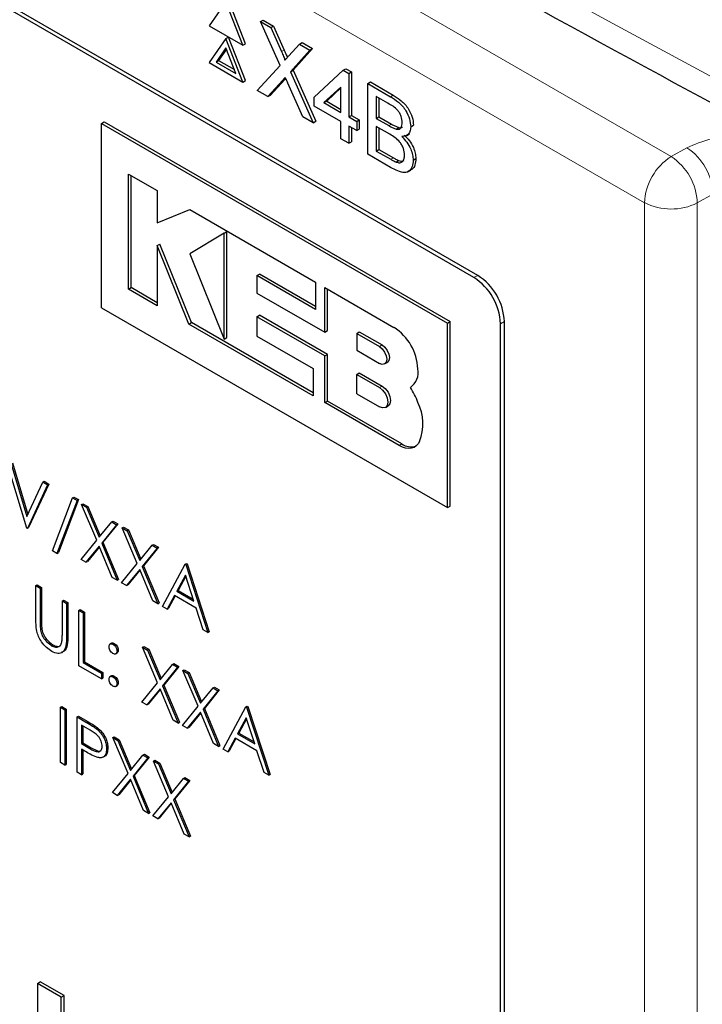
# Paper-space layout 'Blatt2' of a CAD drawing. Header units: millimetres. Extents: x 5 to 418, y 2 to 292.
# Tile 25 of 66: x 102 to 109, y 183 to 194. Entities that reach past the tile are written whole.
import ezdxf

# ---------------------------------------------------------------- set-up
doc = ezdxf.new("R2010")
doc.units = ezdxf.units.MM

psp = doc.layouts.new('Blatt2')

# ---------------------------------------------------------------- linework, layer by layer
at = {"color": 7, "linetype": 'Continuous', "lineweight": 18}
for p, q in [((90.762, 202.499), (108.59, 192.206)), ((108.308, 191.716), (90.479, 202.009)), ((104.451, 193.321), (104.479, 193.337)), ((104.459, 193.013), (104.488, 193.03)), ((105.609, 192.842), (105.637, 192.859)), ((105.591, 192.535), (105.62, 192.551)), ((108.59, 192.206), (108.757, 192.299)), ((105.611, 192.177), (105.639, 192.193)), ((109.035, 191.807), (108.868, 191.714)), ((108.308, 164.389), (108.308, 191.716)), ((108.868, 191.714), (108.868, 164.386)), ((106.494, 190.92), (106.535, 190.943)), ((106.777, 190.43), (106.818, 190.453)), ((105.491, 190.187), (105.519, 190.204)), ((105.491, 189.751), (105.519, 189.767)), ((105.699, 189.136), (105.728, 189.152)), ((101.886, 187.268), (101.9, 187.276)), ((102.166, 187.103), (102.181, 187.111)), ((102.377, 186.193), (102.391, 186.202)), ((102.412, 185.916), (102.426, 185.924))]:
    psp.add_line(p, q, dxfattribs=at)
at = {"color": 7, "linetype": 'Continuous', "lineweight": 25}
for p, q in [((106.535, 190.943), (92.251, 199.189)), ((106.494, 190.92), (92.352, 199.084)), ((103.86, 193.852), (103.68, 193.596)), ((104.04, 193.389), (103.86, 193.852)), ((104.068, 193.405), (103.888, 193.868)), ((103.68, 193.596), (104.04, 193.389)), ((104.227, 193.64), (104.255, 193.657)), ((104.434, 193.174), (104.227, 193.64)), ((104.227, 193.64), (104.337, 193.576)), ((104.255, 193.657), (104.366, 193.593)), ((104.337, 193.576), (104.366, 193.593)), ((104.366, 193.593), (104.479, 193.337)), ((104.337, 193.576), (104.451, 193.321)), ((103.86, 193.46), (103.68, 193.204)), ((103.86, 193.46), (103.888, 193.476)), ((104.04, 192.997), (103.86, 193.46)), ((104.068, 193.013), (103.888, 193.476)), ((104.04, 193.389), (104.068, 193.405)), ((104.527, 193.277), (104.64, 193.402)), ((104.64, 193.402), (104.668, 193.418)), ((104.64, 193.402), (104.752, 193.337)), ((104.668, 193.418), (104.781, 193.353)), ((103.86, 193.362), (103.754, 193.211)), ((103.866, 193.347), (103.782, 193.227)), ((103.966, 193.088), (103.86, 193.362)), ((104.752, 193.337), (104.545, 193.108)), ((104.781, 193.353), (104.573, 193.125)), ((104.752, 193.337), (104.781, 193.353)), ((103.68, 193.204), (104.04, 192.997)), ((103.754, 193.211), (103.782, 193.227)), ((103.754, 193.211), (103.966, 193.088)), ((103.782, 193.227), (103.95, 193.131)), ((104.193, 192.908), (104.434, 193.174)), ((104.545, 193.108), (104.573, 193.125)), ((104.545, 193.108), (104.786, 192.566)), ((104.573, 193.125), (104.814, 192.583)), ((104.798, 192.838), (105.107, 193.123)), ((105.107, 193.123), (105.135, 193.139)), ((105.107, 193.123), (105.165, 193.089)), ((105.135, 193.139), (105.194, 193.105)), ((105.165, 193.089), (105.194, 193.105)), ((105.165, 193.089), (105.165, 192.627)), ((105.194, 193.105), (105.194, 192.643)), ((104.04, 192.997), (104.068, 193.013)), ((104.459, 193.013), (104.305, 192.844)), ((104.488, 193.03), (104.334, 192.86)), ((104.494, 193.037), (104.488, 193.03)), ((104.675, 192.63), (104.517, 192.987)), ((105.366, 192.983), (105.394, 192.999)), ((105.366, 192.232), (105.366, 192.983)), ((105.366, 192.983), (105.609, 192.842)), ((105.394, 192.999), (105.637, 192.859)), ((104.305, 192.844), (104.193, 192.908)), ((104.305, 192.844), (104.334, 192.86)), ((105.082, 192.945), (104.901, 192.779)), ((105.082, 192.936), (104.93, 192.795)), ((105.082, 192.675), (105.082, 192.945)), ((104.798, 192.742), (104.798, 192.838)), ((104.901, 192.779), (104.93, 192.795)), ((104.901, 192.779), (105.082, 192.675)), ((104.93, 192.795), (105.082, 192.707)), ((105.581, 192.772), (105.457, 192.843)), ((105.457, 192.843), (105.457, 192.612)), ((105.486, 192.827), (105.486, 192.628)), ((105.082, 192.578), (104.798, 192.742)), ((105.165, 192.627), (105.194, 192.643)), ((105.194, 192.643), (105.277, 192.595)), ((102.536, 192.558), (102.565, 192.575)), ((102.536, 190.599), (102.536, 192.558)), ((102.536, 192.558), (106.213, 190.436)), ((102.565, 192.575), (106.242, 190.452)), ((104.786, 192.566), (104.675, 192.63)), ((104.786, 192.566), (104.814, 192.583)), ((105.082, 192.395), (105.082, 192.578)), ((105.165, 192.627), (105.249, 192.578)), ((105.249, 192.578), (105.277, 192.595)), ((105.249, 192.578), (105.249, 192.482)), ((105.277, 192.595), (105.277, 192.498)), ((105.457, 192.612), (105.486, 192.628)), ((105.457, 192.612), (105.591, 192.535)), ((105.486, 192.628), (105.62, 192.551)), ((105.824, 192.523), (105.853, 192.54)), ((105.249, 192.482), (105.165, 192.53)), ((105.165, 192.53), (105.165, 192.347)), ((105.194, 192.514), (105.194, 192.364)), ((105.249, 192.482), (105.277, 192.498)), ((105.601, 192.443), (105.457, 192.525)), ((105.457, 192.525), (105.457, 192.265)), ((105.486, 192.509), (105.486, 192.282)), ((105.67, 192.498), (105.698, 192.515)), ((105.777, 192.427), (105.809, 192.446)), ((105.165, 192.347), (105.082, 192.395)), ((105.165, 192.347), (105.194, 192.364)), ((105.61, 192.091), (105.366, 192.232)), ((105.457, 192.265), (105.486, 192.282)), ((105.457, 192.265), (105.611, 192.177)), ((105.486, 192.282), (105.639, 192.193)), ((105.667, 192.148), (105.695, 192.164)), ((105.849, 192.168), (105.878, 192.184)), ((102.823, 192.02), (103.129, 191.844)), ((102.823, 190.797), (102.823, 192.02)), ((105.794, 192.044), (105.825, 192.062)), ((102.851, 190.813), (102.851, 192.004)), ((103.129, 191.844), (103.129, 191.501)), ((103.129, 191.501), (103.477, 191.642)), ((103.477, 191.642), (104.813, 190.871)), ((103.842, 191.393), (103.477, 191.171)), ((103.842, 191.393), (103.87, 191.41)), ((103.842, 190.267), (103.842, 191.393)), ((103.87, 190.283), (103.87, 191.41)), ((103.128, 191.26), (103.157, 191.276)), ((103.128, 191.26), (103.128, 190.62)), ((103.465, 190.426), (103.128, 191.26)), ((103.494, 190.442), (103.157, 191.276)), ((103.477, 191.171), (103.842, 190.267)), ((104.188, 190.941), (104.217, 190.958)), ((104.188, 190.941), (104.188, 190.756)), ((104.813, 190.581), (104.188, 190.941)), ((104.813, 190.614), (104.217, 190.958)), ((104.813, 190.871), (104.813, 190.581)), ((102.823, 190.797), (102.851, 190.813)), ((103.128, 190.62), (102.823, 190.797)), ((103.128, 190.653), (102.851, 190.813)), ((104.909, 190.34), (104.909, 190.816)), ((104.909, 190.816), (105.645, 190.391)), ((104.938, 190.356), (104.938, 190.799)), ((104.188, 190.756), (104.909, 190.34)), ((102.536, 190.599), (106.213, 188.476)), ((104.189, 190.503), (104.217, 190.519)), ((104.189, 190.503), (104.189, 190.298)), ((104.909, 190.087), (104.189, 190.503)), ((104.938, 190.103), (104.217, 190.519)), ((106.213, 190.436), (106.242, 190.452)), ((106.242, 188.492), (106.242, 190.452)), ((106.818, 177.225), (106.818, 190.453)), ((103.465, 190.426), (103.494, 190.442)), ((104.788, 189.662), (103.465, 190.426)), ((104.788, 189.695), (103.494, 190.442)), ((104.909, 190.34), (104.938, 190.356)), ((105.249, 190.327), (105.277, 190.343)), ((105.277, 190.343), (105.519, 190.204)), ((106.213, 188.476), (106.213, 190.436)), ((106.777, 177.365), (106.777, 190.43)), ((103.842, 190.267), (103.87, 190.283)), ((104.189, 190.298), (104.788, 189.952)), ((105.249, 190.327), (105.249, 190.148)), ((105.249, 190.327), (105.491, 190.187)), ((105.249, 190.148), (105.491, 190.008)), ((104.909, 190.087), (104.938, 190.103)), ((104.909, 189.592), (104.909, 190.087)), ((104.938, 189.608), (104.938, 190.103)), ((104.788, 189.952), (104.788, 189.662)), ((105.546, 190.002), (105.574, 190.019)), ((105.249, 189.891), (105.277, 189.907)), ((105.249, 189.686), (105.249, 189.891)), ((105.249, 189.891), (105.491, 189.751)), ((105.277, 189.907), (105.519, 189.767)), ((105.82, 189.752), (105.821, 189.753)), ((104.909, 189.592), (104.938, 189.608)), ((105.728, 189.152), (104.938, 189.608)), ((105.249, 189.686), (105.491, 189.546)), ((105.699, 189.136), (104.909, 189.592)), ((105.554, 189.54), (105.582, 189.556)), ((101.742, 188.258), (101.527, 188.971)), ((101.576, 188.942), (101.745, 188.381)), ((101.59, 188.951), (101.755, 188.403)), ((101.745, 188.381), (101.915, 188.746)), ((101.964, 188.718), (101.749, 188.255)), ((101.978, 188.726), (101.763, 188.263)), ((101.915, 188.746), (101.929, 188.755)), ((101.915, 188.746), (101.964, 188.718)), ((101.929, 188.755), (101.978, 188.726)), ((101.964, 188.718), (101.978, 188.726)), ((102.016, 188.017), (102.229, 188.58)), ((102.291, 188.561), (102.079, 187.998)), ((102.229, 188.58), (102.243, 188.588)), ((102.229, 188.58), (102.277, 188.552)), ((102.243, 188.588), (102.291, 188.561)), ((102.277, 188.552), (102.291, 188.561)), ((102.277, 188.552), (102.064, 187.989)), ((102.326, 188.509), (102.34, 188.517)), ((102.326, 188.509), (102.379, 188.479)), ((102.486, 188.129), (102.326, 188.509)), ((102.34, 188.517), (102.393, 188.487)), ((102.379, 188.479), (102.393, 188.487)), ((102.379, 188.479), (102.512, 188.161)), ((102.393, 188.487), (102.524, 188.175)), ((106.213, 188.476), (106.242, 188.492)), ((101.749, 188.255), (101.742, 188.258)), ((101.749, 188.255), (101.763, 188.263)), ((102.512, 188.161), (102.646, 188.325)), ((102.698, 188.294), (102.539, 188.098)), ((102.712, 188.302), (102.553, 188.107)), ((102.646, 188.325), (102.66, 188.333)), ((102.646, 188.325), (102.698, 188.294)), ((102.66, 188.333), (102.712, 188.302)), ((102.698, 188.294), (102.712, 188.302)), ((102.757, 188.26), (102.771, 188.269)), ((102.757, 188.26), (102.81, 188.23)), ((102.917, 187.88), (102.757, 188.26)), ((102.771, 188.269), (102.824, 188.238)), ((102.81, 188.23), (102.824, 188.238)), ((102.81, 188.23), (102.943, 187.913)), ((102.824, 188.238), (102.955, 187.927)), ((102.32, 187.925), (102.486, 188.129)), ((102.512, 188.066), (102.372, 187.895)), ((102.515, 188.06), (102.387, 187.903)), ((102.652, 187.733), (102.512, 188.066)), ((102.539, 188.098), (102.553, 188.107)), ((102.539, 188.098), (102.705, 187.703)), ((102.553, 188.107), (102.719, 187.711)), ((102.943, 187.913), (103.076, 188.076)), ((103.129, 188.046), (102.97, 187.85)), ((103.143, 188.054), (102.984, 187.858)), ((103.076, 188.076), (103.091, 188.084)), ((103.076, 188.076), (103.129, 188.046)), ((103.091, 188.084), (103.143, 188.054)), ((103.129, 188.046), (103.143, 188.054)), ((102.064, 187.989), (102.016, 188.017)), ((102.064, 187.989), (102.079, 187.998)), ((102.372, 187.895), (102.32, 187.925)), ((102.372, 187.895), (102.387, 187.903)), ((102.751, 187.676), (102.917, 187.88)), ((102.97, 187.85), (102.984, 187.858)), ((102.97, 187.85), (103.136, 187.454)), ((102.984, 187.858), (103.15, 187.462)), ((103.185, 187.426), (103.426, 187.874)), ((103.426, 187.874), (103.44, 187.882)), ((103.426, 187.874), (103.433, 187.87)), ((103.433, 187.87), (103.447, 187.879)), ((103.433, 187.87), (103.668, 187.147)), ((103.44, 187.882), (103.447, 187.879)), ((103.447, 187.879), (103.682, 187.155)), ((102.705, 187.703), (102.652, 187.733)), ((102.943, 187.817), (102.803, 187.646)), ((102.946, 187.811), (102.817, 187.654)), ((103.083, 187.484), (102.943, 187.817)), ((103.429, 187.758), (103.337, 187.587)), ((103.433, 187.747), (103.351, 187.595)), ((103.519, 187.482), (103.429, 187.758)), ((101.84, 187.647), (101.854, 187.655)), ((101.84, 187.647), (101.886, 187.62)), ((101.84, 187.292), (101.84, 187.647)), ((101.854, 187.655), (101.9, 187.628)), ((101.886, 187.62), (101.9, 187.628)), ((101.886, 187.62), (101.886, 187.268)), ((101.9, 187.628), (101.9, 187.276)), ((102.705, 187.703), (102.719, 187.711)), ((102.803, 187.646), (102.751, 187.676)), ((102.803, 187.646), (102.817, 187.654)), ((103.312, 187.541), (103.234, 187.397)), ((103.319, 187.536), (103.249, 187.405)), ((103.543, 187.407), (103.312, 187.541)), ((103.337, 187.587), (103.351, 187.595)), ((103.337, 187.587), (103.519, 187.482)), ((103.351, 187.595), (103.512, 187.502)), ((102.121, 187.485), (102.135, 187.493)), ((102.121, 187.485), (102.166, 187.458)), ((102.121, 187.132), (102.121, 187.485)), ((102.135, 187.493), (102.181, 187.466)), ((102.166, 187.458), (102.181, 187.466)), ((102.166, 187.458), (102.166, 187.103)), ((102.181, 187.466), (102.181, 187.111)), ((103.136, 187.454), (103.083, 187.484)), ((103.136, 187.454), (103.15, 187.462)), ((103.234, 187.397), (103.185, 187.426)), ((102.297, 187.383), (102.311, 187.391)), ((102.297, 187.383), (102.343, 187.357)), ((102.297, 186.795), (102.297, 187.383)), ((102.311, 187.391), (102.357, 187.365)), ((102.343, 187.357), (102.357, 187.365)), ((102.343, 187.357), (102.343, 186.829)), ((102.357, 187.365), (102.357, 186.837)), ((103.234, 187.397), (103.249, 187.405)), ((103.618, 187.176), (103.543, 187.407)), ((101.888, 187.189), (101.902, 187.197)), ((103.668, 187.147), (103.618, 187.176)), ((103.668, 187.147), (103.682, 187.155)), ((102.006, 187.008), (102.02, 187.017)), ((102.645, 187.035), (102.628, 187.025)), ((102.659, 187.023), (102.673, 187.031)), ((102.972, 186.993), (102.987, 187.001)), ((102.972, 186.993), (103.025, 186.962)), ((103.132, 186.613), (102.972, 186.993)), ((102.987, 187.001), (103.039, 186.971)), ((102.687, 186.921), (102.705, 186.931)), ((102.702, 186.95), (102.716, 186.958)), ((103.025, 186.962), (103.039, 186.971)), ((103.025, 186.962), (103.159, 186.645)), ((103.039, 186.971), (103.17, 186.659)), ((102.538, 186.656), (102.297, 186.795)), ((102.343, 186.829), (102.357, 186.837)), ((102.343, 186.829), (102.538, 186.716)), ((102.357, 186.837), (102.553, 186.724)), ((103.159, 186.645), (103.292, 186.809)), ((103.359, 186.786), (103.199, 186.59)), ((103.292, 186.809), (103.306, 186.817)), ((103.292, 186.809), (103.345, 186.778)), ((103.306, 186.817), (103.359, 186.786)), ((103.345, 186.778), (103.359, 186.786)), ((102.538, 186.716), (102.553, 186.724)), ((102.538, 186.716), (102.538, 186.656)), ((102.553, 186.724), (102.553, 186.664)), ((102.645, 186.689), (102.627, 186.678)), ((102.659, 186.676), (102.673, 186.684)), ((103.345, 186.778), (103.185, 186.582)), ((103.403, 186.744), (103.417, 186.752)), ((103.403, 186.744), (103.456, 186.714)), ((103.563, 186.364), (103.403, 186.744)), ((103.417, 186.752), (103.47, 186.722)), ((103.456, 186.714), (103.47, 186.722)), ((103.456, 186.714), (103.589, 186.396)), ((103.47, 186.722), (103.601, 186.411)), ((102.538, 186.656), (102.553, 186.664)), ((102.687, 186.574), (102.705, 186.584)), ((102.702, 186.603), (102.716, 186.611)), ((102.966, 186.409), (103.132, 186.613)), ((103.185, 186.582), (103.199, 186.59)), ((103.185, 186.582), (103.351, 186.186)), ((103.199, 186.59), (103.365, 186.195)), ((103.159, 186.55), (103.019, 186.378)), ((103.161, 186.544), (103.033, 186.386)), ((103.298, 186.217), (103.159, 186.55)), ((103.589, 186.396), (103.723, 186.56)), ((103.775, 186.529), (103.616, 186.333)), ((103.789, 186.538), (103.63, 186.342)), ((103.723, 186.56), (103.737, 186.568)), ((103.723, 186.56), (103.775, 186.529)), ((103.737, 186.568), (103.789, 186.538)), ((103.775, 186.529), (103.789, 186.538)), ((103.019, 186.378), (102.966, 186.409)), ((103.019, 186.378), (103.033, 186.386)), ((103.397, 186.16), (103.563, 186.364)), ((104.072, 186.358), (104.086, 186.366)), ((104.086, 186.366), (104.093, 186.362)), ((102.101, 186.353), (102.115, 186.361)), ((102.101, 186.353), (102.147, 186.326)), ((102.101, 185.765), (102.101, 186.353)), ((102.115, 186.361), (102.161, 186.335)), ((102.147, 186.326), (102.161, 186.335)), ((102.147, 186.326), (102.147, 185.738)), ((102.161, 186.335), (102.161, 185.747)), ((102.277, 186.251), (102.291, 186.259)), ((102.291, 186.259), (102.391, 186.202)), ((103.589, 186.301), (103.449, 186.13)), ((103.592, 186.295), (103.464, 186.138)), ((103.729, 185.968), (103.589, 186.301)), ((103.616, 186.333), (103.63, 186.342)), ((103.616, 186.333), (103.782, 185.938)), ((103.63, 186.342), (103.796, 185.946)), ((103.831, 185.909), (104.072, 186.358)), ((104.072, 186.358), (104.079, 186.354)), ((104.079, 186.354), (104.093, 186.362)), ((104.079, 186.354), (104.314, 185.631)), ((104.093, 186.362), (104.328, 185.639)), ((102.277, 186.251), (102.377, 186.193)), ((102.277, 185.663), (102.277, 186.251)), ((102.416, 186.111), (102.323, 186.164)), ((102.323, 186.164), (102.323, 185.968)), ((102.337, 186.156), (102.337, 185.977)), ((103.351, 186.186), (103.298, 186.217)), ((103.351, 186.186), (103.365, 186.195)), ((103.449, 186.13), (103.397, 186.16)), ((104.075, 186.242), (103.983, 186.07)), ((104.079, 186.23), (103.997, 186.079)), ((104.165, 185.965), (104.075, 186.242)), ((102.493, 186.118), (102.507, 186.126)), ((103.449, 186.13), (103.464, 186.138)), ((103.983, 186.07), (103.997, 186.079)), ((103.983, 186.07), (104.165, 185.965)), ((103.997, 186.079), (104.158, 185.985)), ((102.323, 185.968), (102.337, 185.977)), ((102.323, 185.968), (102.412, 185.916)), ((102.337, 185.977), (102.426, 185.924)), ((102.659, 186.031), (102.673, 186.039)), ((102.659, 186.031), (102.712, 186)), ((102.819, 185.65), (102.659, 186.031)), ((102.673, 186.039), (102.726, 186.008)), ((102.712, 186), (102.726, 186.008)), ((102.712, 186), (102.845, 185.683)), ((102.726, 186.008), (102.857, 185.697)), ((103.782, 185.938), (103.729, 185.968)), ((103.782, 185.938), (103.796, 185.946)), ((103.958, 186.024), (103.881, 185.881)), ((103.966, 186.02), (103.895, 185.889)), ((104.189, 185.891), (103.958, 186.024)), ((102.359, 185.887), (102.323, 185.908)), ((102.323, 185.908), (102.323, 185.637)), ((102.337, 185.9), (102.337, 185.645)), ((102.591, 185.912), (102.605, 185.921)), ((102.845, 185.683), (102.978, 185.846)), ((102.978, 185.846), (102.993, 185.854)), ((102.978, 185.846), (103.031, 185.816)), ((102.993, 185.854), (103.045, 185.824)), ((103.881, 185.881), (103.831, 185.909)), ((103.881, 185.881), (103.895, 185.889)), ((104.264, 185.659), (104.189, 185.891)), ((102.147, 185.738), (102.101, 185.765)), ((102.147, 185.738), (102.161, 185.747)), ((102.553, 185.824), (102.571, 185.834)), ((103.031, 185.816), (102.872, 185.62)), ((103.045, 185.824), (102.886, 185.628)), ((103.031, 185.816), (103.045, 185.824)), ((103.09, 185.782), (103.104, 185.79)), ((103.09, 185.782), (103.143, 185.751)), ((103.25, 185.402), (103.09, 185.782)), ((103.104, 185.79), (103.157, 185.76)), ((103.143, 185.751), (103.157, 185.76)), ((103.143, 185.751), (103.276, 185.434)), ((103.157, 185.76), (103.288, 185.448)), ((102.323, 185.637), (102.277, 185.663)), ((102.323, 185.637), (102.337, 185.645)), ((102.653, 185.446), (102.819, 185.65)), ((104.314, 185.631), (104.264, 185.659)), ((104.314, 185.631), (104.328, 185.639)), ((102.845, 185.588), (102.705, 185.416)), ((102.848, 185.582), (102.72, 185.424)), ((102.985, 185.255), (102.845, 185.588)), ((102.872, 185.62), (102.886, 185.628)), ((102.872, 185.62), (103.038, 185.224)), ((102.886, 185.628), (103.052, 185.232)), ((103.276, 185.434), (103.409, 185.598)), ((103.462, 185.567), (103.302, 185.371)), ((103.476, 185.575), (103.317, 185.379)), ((103.409, 185.598), (103.423, 185.606)), ((103.409, 185.598), (103.462, 185.567)), ((103.423, 185.606), (103.476, 185.575)), ((103.462, 185.567), (103.476, 185.575)), ((102.705, 185.416), (102.653, 185.446)), ((102.705, 185.416), (102.72, 185.424)), ((103.083, 185.198), (103.25, 185.402)), ((103.276, 185.339), (103.136, 185.167)), ((103.279, 185.333), (103.15, 185.175)), ((103.416, 185.006), (103.276, 185.339)), ((103.302, 185.371), (103.317, 185.379)), ((103.302, 185.371), (103.469, 184.975)), ((103.317, 185.379), (103.483, 184.984)), ((103.038, 185.224), (102.985, 185.255)), ((103.038, 185.224), (103.052, 185.232)), ((103.136, 185.167), (103.083, 185.198)), ((103.136, 185.167), (103.15, 185.175)), ((103.469, 184.975), (103.416, 185.006)), ((103.469, 184.975), (103.483, 184.984)), ((101.858, 183.418), (101.887, 183.434)), ((102.139, 183.289), (101.887, 183.434)), ((102.11, 183.273), (101.858, 183.418)), ((101.858, 183.418), (101.858, 182.438)), ((102.11, 183.273), (102.139, 183.289)), ((102.11, 182.293), (102.11, 183.273)), ((102.139, 182.309), (102.139, 183.289))]:
    psp.add_line(p, q, dxfattribs=at)
at = {"color": 7, "linetype": 'Continuous', "lineweight": 25, "flags": 128}
for points in [[(105.491, 190.187), (105.521, 190.163), (105.546, 190.129), (105.563, 190.09), (105.569, 190.053), (105.563, 190.022), (105.546, 190.002), (105.521, 189.998), (105.491, 190.008)], [(105.519, 190.204), (105.549, 190.18), (105.574, 190.146), (105.591, 190.107), (105.597, 190.069), (105.591, 190.038), (105.574, 190.019), (105.574, 190.019)], [(105.491, 189.751), (105.525, 189.724), (105.554, 189.685), (105.573, 189.641), (105.58, 189.597), (105.573, 189.562), (105.554, 189.54), (105.525, 189.534), (105.491, 189.546)], [(105.519, 189.767), (105.553, 189.74), (105.582, 189.701), (105.601, 189.657), (105.608, 189.614), (105.601, 189.579), (105.582, 189.556), (105.582, 189.556)], [(105.917, 189.179), (105.902, 189.152), (105.882, 189.131), (105.858, 189.115), (105.831, 189.106), (105.8, 189.104), (105.768, 189.108), (105.734, 189.119), (105.699, 189.136)]]:
    psp.add_lwpolyline(points, dxfattribs=at)
at = {"color": 7, "linetype": 'Continuous', "lineweight": 18}
for centre, radius, start, end in [((108.412, 191.78), 0.624, 2.4792, 56.3611), ((108.922, 191.688), 0.615, 122.6055, 177.3945), ((108.245, 191.687), 0.624, 2.4792, 56.3611), ((108.591, 192.264), 0.616, 242.6565, 296.7662)]:
    psp.add_arc(centre, radius, start, end, dxfattribs=at)
at = {"color": 7, "linetype": 'Continuous', "lineweight": 25}
for centre, radius, start, end in [((106.163, 190.402), 0.615, 2.6055, 57.3945), ((106.204, 190.425), 0.615, 2.6055, 57.3945), ((105.348, 189.925), 0.552, 2.6055, 57.3945), ((105.7, 189.916), 0.203, 306.49, 9.8709), ((105.178, 189.333), 0.767, 19.8361, 33.1349), ((105.44, 189.366), 0.513, 338.5903, 26.3014), ((105.828, 189.3), 0.179, 235.721, 286.5942)]:
    psp.add_arc(centre, radius, start, end, dxfattribs=at)
at = {"color": 7, "linetype": 'Continuous', "lineweight": 18}
for centre, major_axis, ratio, start_param, end_param in [((368.433, 359.439), (379.985, 5.827), 0.587244, 3.834585, 4.001386), ((368.433, 347.951), (379.987, -5.634), 0.567146, 3.873355, 3.997444), ((368.418, 360.41), (378.785, 5.828), 0.587275, 3.871004, 3.964908)]:
    psp.add_ellipse(centre, major_axis=major_axis, ratio=ratio, start_param=start_param, end_param=end_param, dxfattribs=at)
at = {"color": 7, "linetype": 'Continuous', "lineweight": 25}
for points, knots in [([(83.751, 207.78), (84.56, 207.256), (86.903, 205.736), (90.854, 203.255), (95.634, 200.356), (100.505, 197.506), (105.465, 194.706), (110.513, 191.958), (114.4, 189.913), (116.603, 188.784), (117.076, 188.542)], [0, 0, 0, 0, 0.0774167, 0.2244859, 0.3715556, 0.5186246, 0.6656928, 0.8127599, 0.959826, 1, 1, 1, 1]), ([(104.451, 193.321), (104.458, 193.304), (104.468, 193.28), (104.481, 193.249), (104.483, 193.236), (104.485, 193.23)], [0, 0, 0, 0, 0.561277, 0.781763, 1, 1, 1, 1]), ([(104.479, 193.337), (104.486, 193.32), (104.496, 193.296), (104.508, 193.27), (104.51, 193.26), (104.51, 193.258)], [0, 0, 0, 0, 0.6468683, 0.9009766, 1, 1, 1, 1]), ([(104.485, 193.23), (104.492, 193.238), (104.507, 193.254), (104.521, 193.27), (104.527, 193.277)], [0, 0, 0, 0, 0.56, 1, 1, 1, 1]), ([(104.49, 193.047), (104.484, 193.041), (104.474, 193.03), (104.464, 193.018), (104.459, 193.013)], [0, 0, 0, 0, 0.560002, 1, 1, 1, 1]), ([(104.517, 192.987), (104.512, 192.998), (104.503, 193.018), (104.494, 193.038), (104.49, 193.047)], [0, 0, 0, 0, 0.56, 1, 1, 1, 1]), ([(105.637, 192.859), (105.666, 192.841), (105.724, 192.805), (105.799, 192.721), (105.844, 192.623), (105.85, 192.567), (105.853, 192.54)], [0, 0, 0, 0, 0.281116, 0.560026, 0.780112, 1, 1, 1, 1]), ([(105.732, 192.567), (105.731, 192.589), (105.728, 192.621), (105.708, 192.667), (105.664, 192.728), (105.618, 192.752), (105.581, 192.772)], [0, 0, 0, 0, 0.249512, 0.375019, 0.500244, 1, 1, 1, 1]), ([(105.609, 192.842), (105.638, 192.825), (105.695, 192.789), (105.771, 192.704), (105.815, 192.607), (105.821, 192.551), (105.824, 192.523)], [0, 0, 0, 0, 0.281116, 0.560026, 0.780112, 1, 1, 1, 1]), ([(105.62, 192.551), (105.634, 192.543), (105.661, 192.527), (105.686, 192.519), (105.698, 192.515)], [0, 0, 0, 0, 0.560393, 1, 1, 1, 1]), ([(105.67, 192.498), (105.68, 192.497), (105.701, 192.495), (105.728, 192.516), (105.731, 192.548), (105.732, 192.567)], [0, 0, 0, 0, 0.280869, 0.561063, 1, 1, 1, 1]), ([(105.591, 192.535), (105.606, 192.526), (105.632, 192.511), (105.658, 192.502), (105.67, 192.498)], [0, 0, 0, 0, 0.560393, 1, 1, 1, 1]), ([(105.758, 192.222), (105.755, 192.245), (105.752, 192.279), (105.731, 192.327), (105.687, 192.392), (105.639, 192.42), (105.601, 192.443)], [0, 0, 0, 0, 0.249802, 0.375546, 0.501154, 1, 1, 1, 1]), ([(105.698, 192.515), (105.709, 192.513), (105.723, 192.51), (105.732, 192.518), (105.735, 192.52)], [0, 0, 0, 0, 0.7537649, 1, 1, 1, 1]), ([(105.824, 192.523), (105.822, 192.505), (105.819, 192.468), (105.787, 192.425), (105.75, 192.421), (105.727, 192.418)], [0, 0, 0, 0, 0.280336, 0.5608, 1, 1, 1, 1]), ([(105.755, 192.434), (105.774, 192.416), (105.812, 192.378), (105.852, 192.308), (105.874, 192.24), (105.876, 192.203), (105.878, 192.184)], [0, 0, 0, 0, 0.280211, 0.55967, 0.779709, 1, 1, 1, 1]), ([(105.727, 192.418), (105.746, 192.399), (105.783, 192.362), (105.823, 192.291), (105.846, 192.224), (105.848, 192.186), (105.849, 192.168)], [0, 0, 0, 0, 0.280211, 0.55967, 0.779709, 1, 1, 1, 1]), ([(105.849, 192.168), (105.847, 192.144), (105.843, 192.097), (105.811, 192.048), (105.736, 192.024), (105.662, 192.063), (105.61, 192.091)], [0, 0, 0, 0, 0.187143, 0.374319, 0.560786, 1, 1, 1, 1]), ([(105.611, 192.177), (105.622, 192.171), (105.64, 192.16), (105.659, 192.152), (105.667, 192.148)], [0, 0, 0, 0, 0.560099, 1, 1, 1, 1]), ([(105.639, 192.193), (105.65, 192.187), (105.668, 192.176), (105.687, 192.168), (105.695, 192.164)], [0, 0, 0, 0, 0.560099, 1, 1, 1, 1]), ([(105.667, 192.148), (105.681, 192.144), (105.71, 192.135), (105.74, 192.152), (105.755, 192.183), (105.757, 192.209), (105.758, 192.222)], [0, 0, 0, 0, 0.28029, 0.559018, 0.779402, 1, 1, 1, 1]), ([(105.695, 192.164), (105.71, 192.159), (105.732, 192.152), (105.747, 192.162), (105.753, 192.165)], [0, 0, 0, 0, 0.658905, 1, 1, 1, 1]), ([(105.878, 192.184), (105.875, 192.161), (105.871, 192.115), (105.85, 192.073), (105.828, 192.067), (105.824, 192.065)], [0, 0, 0, 0, 0.444756, 0.889591, 1, 1, 1, 1]), ([(101.849, 187.162), (101.846, 187.187), (101.84, 187.232), (101.84, 187.273), (101.84, 187.292)], [0, 0, 0, 0, 0.559499, 1, 1, 1, 1]), ([(101.886, 187.268), (101.886, 187.253), (101.886, 187.227), (101.887, 187.2), (101.888, 187.189)], [0, 0, 0, 0, 0.560124, 1, 1, 1, 1]), ([(101.9, 187.276), (101.9, 187.262), (101.9, 187.236), (101.901, 187.209), (101.902, 187.197)], [0, 0, 0, 0, 0.560124, 1, 1, 1, 1]), ([(102.008, 186.947), (101.989, 186.959), (101.95, 186.985), (101.902, 187.042), (101.866, 187.104), (101.855, 187.143), (101.849, 187.162)], [0, 0, 0, 0, 0.280221, 0.559914, 0.779952, 1, 1, 1, 1]), ([(101.888, 187.189), (101.891, 187.169), (101.897, 187.129), (101.941, 187.058), (101.981, 187.027), (102.006, 187.008)], [0, 0, 0, 0, 0.281057, 0.560821, 1, 1, 1, 1]), ([(101.902, 187.197), (101.905, 187.177), (101.912, 187.137), (101.955, 187.066), (101.995, 187.035), (102.02, 187.017)], [0, 0, 0, 0, 0.281057, 0.560821, 1, 1, 1, 1]), ([(102.166, 187.103), (102.166, 187.071), (102.165, 187.006), (102.134, 186.937), (102.075, 186.916), (102.031, 186.936), (102.008, 186.947)], [0, 0, 0, 0, 0.281655, 0.560111, 0.78008, 1, 1, 1, 1]), ([(102.181, 187.111), (102.18, 187.079), (102.178, 187.016), (102.155, 186.949), (102.121, 186.942), (102.112, 186.94)], [0, 0, 0, 0, 0.41567, 0.82662, 1, 1, 1, 1]), ([(102.115, 187.044), (102.117, 187.06), (102.121, 187.088), (102.121, 187.119), (102.121, 187.132)], [0, 0, 0, 0, 0.559624, 1, 1, 1, 1]), ([(102.006, 187.008), (102.02, 187.002), (102.048, 186.989), (102.082, 186.995), (102.105, 187.014), (102.112, 187.034), (102.115, 187.044)], [0, 0, 0, 0, 0.279787, 0.559377, 0.779569, 1, 1, 1, 1]), ([(102.02, 187.017), (102.034, 187.01), (102.061, 186.998), (102.089, 186.999), (102.099, 187.008), (102.1, 187.009)], [0, 0, 0, 0, 0.473792, 0.947251, 1, 1, 1, 1]), ([(102.617, 186.999), (102.618, 187.005), (102.619, 187.019), (102.631, 187.028), (102.644, 187.03), (102.654, 187.025), (102.659, 187.023)], [0, 0, 0, 0, 0.279585, 0.559454, 0.779697, 1, 1, 1, 1]), ([(102.659, 186.925), (102.653, 186.929), (102.64, 186.938), (102.627, 186.96), (102.618, 186.981), (102.617, 186.993), (102.617, 186.999)], [0, 0, 0, 0, 0.279647, 0.559299, 0.779615, 1, 1, 1, 1]), ([(102.644, 187.033), (102.645, 187.034), (102.648, 187.038), (102.659, 187.038), (102.668, 187.033), (102.673, 187.031)], [0, 0, 0, 0, 0.111363, 0.55562, 1, 1, 1, 1]), ([(102.659, 187.023), (102.665, 187.019), (102.678, 187.01), (102.692, 186.988), (102.7, 186.967), (102.701, 186.955), (102.702, 186.95)], [0, 0, 0, 0, 0.2796016, 0.559212, 0.7794752, 1, 1, 1, 1]), ([(102.673, 187.031), (102.68, 187.027), (102.692, 187.018), (102.706, 186.996), (102.715, 186.975), (102.715, 186.964), (102.716, 186.958)], [0, 0, 0, 0, 0.2796016, 0.559212, 0.7794752, 1, 1, 1, 1]), ([(102.702, 186.95), (102.701, 186.943), (102.699, 186.929), (102.688, 186.92), (102.674, 186.918), (102.664, 186.923), (102.659, 186.925)], [0, 0, 0, 0, 0.279517, 0.559326, 0.779544, 1, 1, 1, 1]), ([(102.716, 186.958), (102.715, 186.951), (102.714, 186.938), (102.706, 186.933), (102.703, 186.931)], [0, 0, 0, 0, 0.5566031, 1, 1, 1, 1]), ([(102.617, 186.652), (102.617, 186.659), (102.619, 186.672), (102.631, 186.682), (102.644, 186.683), (102.654, 186.679), (102.659, 186.676)], [0, 0, 0, 0, 0.279576, 0.559284, 0.779552, 1, 1, 1, 1]), ([(102.644, 186.687), (102.645, 186.688), (102.648, 186.691), (102.659, 186.691), (102.668, 186.687), (102.673, 186.684)], [0, 0, 0, 0, 0.1165381, 0.5580897, 1, 1, 1, 1]), ([(102.673, 186.684), (102.68, 186.68), (102.692, 186.671), (102.706, 186.65), (102.715, 186.629), (102.715, 186.617), (102.716, 186.611)], [0, 0, 0, 0, 0.279602, 0.559212, 0.779475, 1, 1, 1, 1]), ([(102.659, 186.578), (102.653, 186.583), (102.64, 186.592), (102.627, 186.613), (102.618, 186.634), (102.617, 186.646), (102.617, 186.652)], [0, 0, 0, 0, 0.279581, 0.559143, 0.779575, 1, 1, 1, 1]), ([(102.659, 186.676), (102.665, 186.672), (102.678, 186.663), (102.692, 186.642), (102.7, 186.621), (102.701, 186.609), (102.702, 186.603)], [0, 0, 0, 0, 0.279602, 0.559212, 0.779475, 1, 1, 1, 1]), ([(102.702, 186.603), (102.701, 186.596), (102.699, 186.582), (102.688, 186.573), (102.674, 186.571), (102.664, 186.576), (102.659, 186.578)], [0, 0, 0, 0, 0.2794691, 0.5593578, 0.7796739, 1, 1, 1, 1]), ([(102.716, 186.611), (102.715, 186.604), (102.714, 186.591), (102.706, 186.586), (102.703, 186.584)], [0, 0, 0, 0, 0.554441, 1, 1, 1, 1]), ([(102.377, 186.193), (102.399, 186.181), (102.438, 186.159), (102.476, 186.13), (102.493, 186.118)], [0, 0, 0, 0, 0.560314, 1, 1, 1, 1]), ([(102.391, 186.202), (102.413, 186.189), (102.452, 186.167), (102.49, 186.138), (102.507, 186.126)], [0, 0, 0, 0, 0.560314, 1, 1, 1, 1]), ([(102.545, 185.939), (102.543, 185.957), (102.539, 185.984), (102.52, 186.022), (102.484, 186.072), (102.446, 186.093), (102.416, 186.111)], [0, 0, 0, 0, 0.2489693, 0.3747291, 0.500383, 1, 1, 1, 1]), ([(102.493, 186.118), (102.509, 186.102), (102.54, 186.071), (102.572, 186.013), (102.588, 185.958), (102.59, 185.928), (102.591, 185.912)], [0, 0, 0, 0, 0.279705, 0.559381, 0.779509, 1, 1, 1, 1]), ([(102.507, 186.126), (102.523, 186.11), (102.554, 186.08), (102.586, 186.021), (102.603, 185.967), (102.604, 185.936), (102.605, 185.921)], [0, 0, 0, 0, 0.279705, 0.559381, 0.779509, 1, 1, 1, 1]), ([(102.489, 185.822), (102.465, 185.832), (102.422, 185.851), (102.379, 185.876), (102.359, 185.887)], [0, 0, 0, 0, 0.5596942, 1, 1, 1, 1]), ([(102.412, 185.916), (102.443, 185.898), (102.482, 185.875), (102.52, 185.883), (102.539, 185.898), (102.543, 185.923), (102.545, 185.939)], [0, 0, 0, 0, 0.499721, 0.62535, 0.751083, 1, 1, 1, 1]), ([(102.426, 185.924), (102.457, 185.907), (102.495, 185.885), (102.529, 185.889), (102.534, 185.893), (102.534, 185.893)], [0, 0, 0, 0, 0.782951, 0.979784, 1, 1, 1, 1]), ([(102.591, 185.912), (102.589, 185.894), (102.587, 185.856), (102.561, 185.824), (102.527, 185.814), (102.502, 185.819), (102.489, 185.822)], [0, 0, 0, 0, 0.280099, 0.559324, 0.779458, 1, 1, 1, 1]), ([(102.605, 185.921), (102.603, 185.902), (102.601, 185.866), (102.584, 185.837), (102.57, 185.833), (102.569, 185.833)], [0, 0, 0, 0, 0.486653, 0.971789, 1, 1, 1, 1])]:
    psp.add_open_spline(points, degree=3, knots=knots, dxfattribs=at)
at = {"color": 7, "linetype": 'Continuous', "lineweight": 18}
psp.add_open_spline([(108.757, 192.299), (108.84, 192.335), (109.016, 192.411), (109.4, 192.446), (109.674, 192.429), (109.833, 192.418), (109.834, 192.418)], degree=3, knots=[0, 0, 0, 0, 0.270433, 0.574379, 0.997264, 1, 1, 1, 1], dxfattribs=at)

doc.saveas('drawing.dxf')
